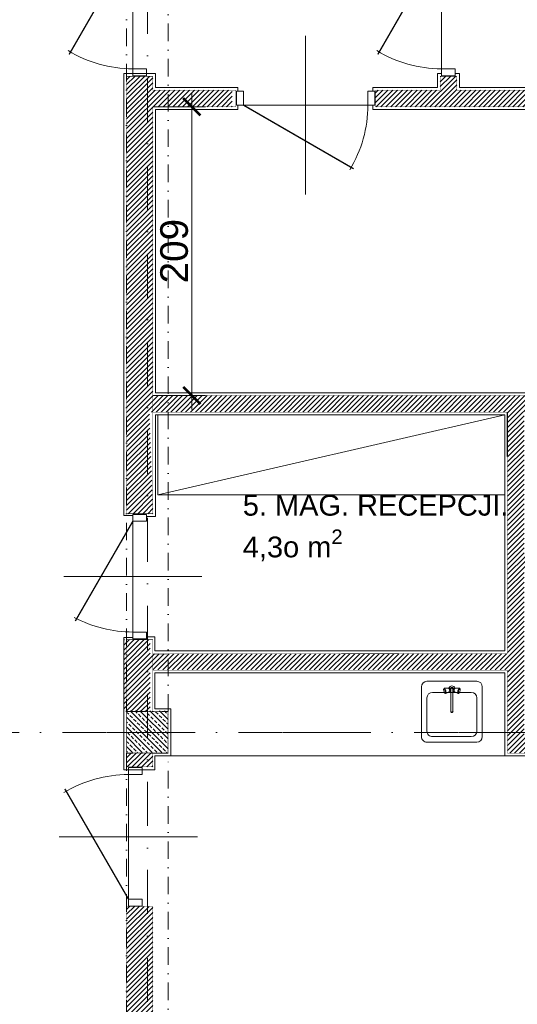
# Model space of a CAD drawing. Extents: x 4615668 to 9294084, y 5331114 to 10688993.
# Tile 19 of 181: x 4651995 to 4652355, y 5335436 to 5336147. Entities that reach past the tile are written whole.
import ezdxf

# ---------------------------------------------------------------- set-up
doc = ezdxf.new("R2010")
doc.units = 0
doc.header["$MEASUREMENT"] = 0
doc.linetypes.add('DASHDOT', pattern=[25.4, 12.7, -6.35, 0, -6.35])
for name, color, linetype in [('DIM', 7, 'Continuous'), ('sciany', 1, 'Continuous'), ('STOLARKA', 4, 'Continuous')]:
    doc.layers.add(name, color=color, linetype=linetype)
for name, color, linetype, lineweight in [('hatch', 253, 'Continuous', 0), ('Osie', 175, 'DASHDOT', 9), ('sciany - mur', 1, 'Continuous', 30), ('tynk', 252, 'Continuous', 5), ('WYPOSAŻENIE', 223, 'Continuous', 9)]:
    doc.layers.add(name, color=color, linetype=linetype, lineweight=lineweight)
doc.styles.add('Arial Narrow 20', font='arial.ttf', dxfattribs={"height": 20})
doc.styles.add('ARIAL_WYM50', font='arial.ttf', dxfattribs={"height": 15})
doc.dimstyles.new('1do100 ok', dxfattribs={"dimscale": 0.5, "dimtxt": 12, "dimasz": 25, "dimexe": 20, "dimexo": 0, "dimgap": 5, "dimtad": 1, "dimdec": 0, "dimzin": 9, "dimtxsty": 'Arial Narrow 20', "dimblk": 'ARCHTICK', "dimcen": 3, "dimdle": 20, "dimclrd": 256, "dimclre": 256, "dimclrt": 256, "dimadec": 0, "dimazin": 2, "dimtfac": 1, "dimtdec": 0, "dimtix": 1, "dimtmove": 2, "dimatfit": 3, "dimldrblk": 'NONE', "dimfxl": 0, "dimtvp": 1, "dimtolj": 1, "dimtzin": 0, "dimlwd": 5, "dimlwe": 5, "dimarcsym": 0})
pattern_1 = [(45, (13537.8041, -10341.5546), (-1.767766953, 1.767766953), [])]

# ---------------------------------------------------------------- blocks, each defined once
blk = doc.blocks.new('G$C61CBF25F')
at = {"layer": 'Osie', "lineweight": 0, "ltscale": 2.5}
for p, q in [((855, 0), (855, 1880)), ((1525, 640), (-5, 640))]:
    blk.add_line(p, q, dxfattribs=at)
blk = doc.blocks.new('G$C8361AC1F')
at = {"layer": 'STOLARKA', "color": 252, "linetype": 'Continuous', "lineweight": 0}
for p, q in [((50, 100), (50, 0)), ((5, 50), (95, 50))]:
    blk.add_line(p, q, dxfattribs=at)
at = {"layer": 'STOLARKA', "color": 252, "linetype": 'Continuous', "lineweight": 0, "const_width": 1}
blk.add_lwpolyline([(95, 50), (15.33, 96)], dxfattribs=at)
at = {"layer": 'STOLARKA', "color": 252, "linetype": 'Continuous', "lineweight": 0}
for points in [[(5, 40), (5, 50), (0, 50), (0, 40)], [(95, 40), (95, 50), (100, 50), (100, 40)]]:
    blk.add_lwpolyline(points, close=True, dxfattribs=at)
blk.add_arc((95, 50), 90, 148.72666, 180, dxfattribs=at)
blk = doc.blocks.new('SINK_1BOWL_65_10')
at = {"color": 0, "linetype": 'Continuous'}
for p, q in [((50, 55), (5, 55)), ((0, 50), (0, 5)), ((45, 45), (10, 45)), ((20.02, 47.67), (20.01, 47.21)), ((20.01, 47.21), (20.07, 46.65)), ((20.12, 47.99), (20.02, 47.67)), ((20.07, 46.65), (20.2, 46.04)), ((20.41, 48.56), (20.12, 47.99)), ((20.28, 48.13), (20.12, 47.99)), ((20.2, 46.04), (20.39, 45.45)), ((20.49, 48.09), (20.28, 48.13)), ((20.39, 45.45), (20.62, 44.94)), ((20.61, 48.74), (20.41, 48.56)), ((20.73, 47.86), (20.49, 48.09)), ((24.54, 48.76), (20.61, 48.74)), ((20.87, 48.68), (20.61, 48.74)), ((20.62, 44.94), (20.86, 44.55)), ((20.97, 47.47), (20.73, 47.86)), ((20.86, 44.55), (21.1, 44.32)), ((21.17, 48.4), (20.87, 48.68)), ((21.2, 46.95), (20.97, 47.47)), ((21.48, 47.91), (21.17, 48.4)), ((21.39, 46.36), (21.2, 46.95)), ((21.52, 45.76), (21.39, 46.36)), ((21.47, 44.42), (21.56, 44.73)), ((21.76, 47.26), (21.48, 47.91)), ((21.58, 45.2), (21.52, 45.76)), ((21.56, 44.73), (21.58, 45.2)), ((22, 46.53), (21.76, 47.26)), ((25.32, 45.86), (21.9, 43.91)), ((22.16, 45.77), (22, 46.53)), ((22.1, 44.09), (22.22, 44.49)), ((22.24, 45.07), (22.16, 45.77)), ((22.22, 44.49), (22.24, 45.07)), ((24.7, 48.73), (24.54, 48.76)), ((24.88, 48.55), (24.7, 48.73)), ((24.84, 48.87), (24.8, 48.63)), ((25.23, 49.65), (24.84, 48.87)), ((25.63, 48.74), (24.88, 48.54)), ((25.06, 48.26), (24.88, 48.55)), ((25.23, 47.87), (25.06, 48.26)), ((25.85, 50.27), (25.23, 49.65)), ((25.38, 47.43), (25.23, 47.87)), ((25.32, 45.86), (25.44, 45.97)), ((25.47, 46.98), (25.38, 47.43)), ((25.44, 45.97), (25.51, 46.21)), ((25.52, 46.56), (25.47, 46.98)), ((25.48, 46.11), (25.85, 45.73)), ((25.51, 46.21), (25.52, 46.56)), ((26.25, 46.42), (25.51, 46.22)), ((26.63, 50.66), (25.85, 50.27)), ((25.85, 45.73), (26.63, 45.34)), ((26.29, 48.88), (26, 48)), ((26, 48), (26.29, 47.12)), ((27.04, 49.43), (26.29, 48.88)), ((26.29, 47.12), (26.65, 46.85)), ((26.69, 48.59), (26.5, 48)), ((26.5, 48), (26.65, 47.54)), ((27.5, 50.8), (26.63, 50.66)), ((26.63, 45.34), (26.65, 45.33)), ((26.81, 48.5), (26.65, 48)), ((26.65, 48), (26.65, 27.99)), ((27.19, 48.95), (26.69, 48.59)), ((27.24, 48.81), (26.81, 48.5)), ((27.96, 49.43), (27.04, 49.43)), ((27.81, 48.95), (27.19, 48.95)), ((27.76, 48.81), (27.24, 48.81)), ((28.37, 50.66), (27.5, 50.8)), ((28.19, 48.5), (27.76, 48.81)), ((28.31, 48.59), (27.81, 48.95)), ((28.71, 48.88), (27.96, 49.43)), ((28.35, 48), (28.19, 48.5)), ((28.5, 48), (28.31, 48.59)), ((28.35, 47.54), (28.5, 48)), ((28.35, 48), (28.35, 27.99)), ((28.35, 46.85), (28.71, 47.12)), ((28.35, 45.33), (28.37, 45.34)), ((29.15, 50.27), (28.37, 50.66)), ((28.37, 45.34), (29.15, 45.73)), ((29, 48), (28.71, 48.88)), ((28.71, 47.12), (29, 48)), ((28.75, 46.42), (29.49, 46.22)), ((29.77, 49.65), (29.15, 50.27)), ((29.15, 45.73), (29.52, 46.11)), ((29.37, 48.74), (30.12, 48.54)), ((29.53, 46.98), (29.48, 46.56)), ((29.48, 46.56), (29.49, 46.21)), ((29.49, 46.21), (29.56, 45.97)), ((29.62, 47.43), (29.53, 46.98)), ((29.56, 45.97), (29.68, 45.86)), ((29.77, 47.87), (29.62, 47.43)), ((29.68, 45.86), (33.1, 43.91)), ((30.16, 48.87), (29.77, 49.65)), ((29.94, 48.26), (29.77, 47.87)), ((30.12, 48.55), (29.94, 48.26)), ((30.3, 48.73), (30.12, 48.55)), ((30.2, 48.63), (30.16, 48.87)), ((30.46, 48.76), (30.3, 48.73)), ((30.46, 48.76), (34.39, 48.74)), ((32.84, 45.77), (32.76, 45.07)), ((32.76, 45.07), (32.78, 44.49)), ((32.78, 44.49), (32.9, 44.09)), ((33, 46.53), (32.84, 45.77)), ((33.24, 47.26), (33, 46.53)), ((33.52, 47.91), (33.24, 47.26)), ((33.48, 45.76), (33.42, 45.2)), ((33.42, 45.2), (33.44, 44.73)), ((33.44, 44.73), (33.53, 44.42)), ((33.61, 46.36), (33.48, 45.76)), ((33.83, 48.4), (33.52, 47.91)), ((33.8, 46.95), (33.61, 46.36)), ((34.03, 47.47), (33.8, 46.95)), ((34.13, 48.68), (33.83, 48.4)), ((33.9, 44.32), (34.14, 44.55)), ((34.27, 47.86), (34.03, 47.47)), ((34.39, 48.74), (34.13, 48.68)), ((34.14, 44.55), (34.38, 44.94)), ((34.51, 48.09), (34.27, 47.86)), ((34.38, 44.94), (34.61, 45.45)), ((34.59, 48.56), (34.39, 48.74)), ((34.72, 48.13), (34.51, 48.09)), ((34.59, 48.56), (34.88, 47.99)), ((34.61, 45.45), (34.8, 46.04)), ((34.88, 47.99), (34.72, 48.13)), ((34.8, 46.04), (34.93, 46.65)), ((34.98, 47.67), (34.88, 47.99)), ((34.93, 46.65), (34.99, 47.21)), ((34.99, 47.21), (34.98, 47.67)), ((55, 5), (55, 50)), ((5, 40), (5, 10)), ((21.1, 44.32), (21.31, 44.27)), ((21.64, 43.97), (21.1, 44.32)), ((21.31, 44.27), (21.47, 44.42)), ((21.64, 43.97), (21.9, 43.91)), ((21.9, 43.91), (22.1, 44.09)), ((32.9, 44.09), (33.1, 43.91)), ((33.1, 43.91), (33.36, 43.97)), ((33.36, 43.97), (33.9, 44.32)), ((33.53, 44.42), (33.69, 44.27)), ((33.69, 44.27), (33.9, 44.32)), ((50, 10), (50, 40)), ((26.45, 27.99), (26.65, 28.56)), ((26.65, 27.42), (26.45, 27.99)), ((26.81, 27.53), (26.65, 27.99)), ((27.18, 27.06), (26.65, 27.42)), ((26.65, 27.42), (26.81, 26.98)), ((27.24, 27.24), (26.81, 27.53)), ((27.24, 26.69), (26.81, 26.98)), ((27.82, 27.06), (27.18, 27.06)), ((27.76, 27.24), (27.24, 27.24)), ((27.76, 26.69), (27.24, 26.69)), ((28.19, 27.53), (27.76, 27.24)), ((28.19, 26.98), (27.76, 26.69)), ((28.35, 27.42), (27.82, 27.06)), ((28.35, 27.99), (28.19, 27.53)), ((28.35, 27.42), (28.19, 26.98)), ((28.35, 28.56), (28.55, 27.99)), ((28.55, 27.99), (28.35, 27.42)), ((5, 0), (50, 0)), ((5, 0), (5, 0)), ((10, 5), (45, 5)), ((10, 5), (10, 5))]:
    blk.add_line(p, q, dxfattribs=at)
for centre, start, end in [((5, 50), 90, 180), ((50, 50), 0, 90), ((10, 40), 90, 180), ((45, 40), 0, 90), ((10, 10), 180, 270), ((45, 10), 270, 0), ((5, 5), 180, 270), ((50, 5), 270, 0)]:
    blk.add_arc(centre, 5, start, end, dxfattribs=at)
blk = doc.blocks.new('G$CF45FC2ED')
at = {"layer": 'STOLARKA', "color": 252, "linetype": 'Continuous', "lineweight": 0}
for p, q in [((45, 100), (45, 0)), ((85, 50), (5, 50))]:
    blk.add_line(p, q, dxfattribs=at)
at = {"layer": 'STOLARKA', "color": 252, "linetype": 'Continuous', "lineweight": 0, "const_width": 1}
blk.add_lwpolyline([(5, 50), (77.06, 91.6)], dxfattribs=at)
at = {"layer": 'STOLARKA', "color": 252, "linetype": 'Continuous', "lineweight": 0}
for points in [[(5, 40), (5, 50), (0, 50), (0, 40)], [(85, 40), (85, 50), (90, 50), (90, 40)]]:
    blk.add_lwpolyline(points, close=True, dxfattribs=at)
blk.add_arc((-5, 50), 90, 0, 28.08979, dxfattribs=at)
blk = doc.blocks.new('_ArchTick')
at = {"color": 0, "linetype": 'ByBlock', "const_width": 0.15}
blk.add_lwpolyline([(-0.5, -0.5), (0.5, 0.5)], dxfattribs=at)
blk = doc.blocks.new('*D3099')
at = {"layer": 'Defpoints', "color": 0}
for p in [(4652090.99, 5336084.42), (4652119.15, 5336084.42), (4652090.99, 5335875.81)]:
    blk.add_point(p, dxfattribs=at)
at = {"layer": 'DIM', "lineweight": 5, "ltscale": 40}
for p, q in [((4652119.15, 5335865.81), (4652119.15, 5336094.42)), ((4652090.99, 5336084.42), (4652129.15, 5336084.42)), ((4652090.99, 5335875.81), (4652129.15, 5335875.81))]:
    blk.add_line(p, q, dxfattribs=at)
at = {"layer": 'DIM', "linetype": 'ByBlock', "lineweight": 5, "xscale": 12.5, "yscale": 12.5, "zscale": 12.5}
for p, rotation in [((4652119.15, 5336084.42), 90), ((4652119.15, 5335875.81), 270)]:
    blk.add_blockref('_ArchTick', p, dxfattribs=dict(at, rotation=rotation))
at = {"layer": 'DIM', "lineweight": 0, "ltscale": 40, "insert": (4652106.44, 5335980.11), "char_height": 20, "attachment_point": 5, "rotation": 90, "style": 'Arial Narrow 20'}
blk.add_mtext('\\A1;209', dxfattribs=at)
blk = doc.blocks.new('_None')

msp = doc.modelspace()

# ---------------------------------------------------------------- hatches: boundary and pattern name
at = {"layer": 'hatch', "lineweight": 0, "ltscale": 40, "transparency": 33554687}
h = msp.add_hatch(dxfattribs=at)
h.set_pattern_fill('ANSI31', color=256, scale=20)
h.set_pattern_definition([(45, (13535.8041, -10341.5546), (-1.767766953, 1.767766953), [])])
h.paths.add_polyline_path([(4652671.992, 5335617.507), (4652671.992, 5335597.757), (4652641.992, 5335597.666), (4652641.992, 5335617.416)])
h.paths.add_polyline_path([(4652641.992, 5335647.416), (4652641.992, 5335749.547), (4652604.389, 5335749.547), (4652604.389, 5335759.547), (4652641.992, 5335759.547), (4652641.992, 5335863.547), (4652506.992, 5335863.547), (4652506.992, 5335759.68), (4652513.389, 5335759.547), (4652513.389, 5335749.547), (4652507.117, 5335749.547), (4652506.992, 5335629.416), (4652513.389, 5335629.416), (4652513.389, 5335617.416), (4652488.594, 5335617.438), (4652488.594, 5335629.416), (4652494.492, 5335629.416), (4652494.492, 5335749.547), (4652488.594, 5335749.761), (4652488.594, 5335759.547), (4652494.492, 5335759.547), (4652494.492, 5335863.547), (4652359.492, 5335863.547), (4652359.492, 5335759.547), (4652396.594, 5335759.547), (4652396.594, 5335749.547), (4652359.492, 5335749.547), (4652359.492, 5335629.416), (4652387.594, 5335629.416), (4652387.594, 5335617.416), (4652347.492, 5335617.416), (4652347.502, 5335677.54), (4652089.002, 5335677.54), (4652088.992, 5335647.416), (4652069.992, 5335647.416), (4652069.992, 5335699.416), (4652088.992, 5335699.416), (4652088.992, 5335689.237), (4652347.492, 5335689.237), (4652347.492, 5335863.807), (4652088.415, 5335863.807), (4652090.992, 5335790.416), (4652071.992, 5335790.416), (4652071.992, 5336106.368), (4652090.992, 5336106.416), (4652090.992, 5336096.416), (4652148.415, 5336096.416), (4652148.415, 5336084.416), (4652090.992, 5336084.416), (4652090.992, 5335875.807), (4652641.992, 5335875.807), (4652642.064, 5335980.768), (4652671.992, 5335980.77), (4652671.992, 5335647.625)])
h = msp.add_hatch(dxfattribs=at)
h.set_pattern_fill('ANSI31', color=256, scale=20)
h.set_pattern_definition(pattern_1)
h.paths.add_polyline_path([(4652310.83, 5336096.416), (4652310.83, 5336106.416), (4652298.83, 5336106.416), (4652298.83, 5336096.416), (4652251.992, 5336096.416), (4652251.992, 5336084.416), (4652641.992, 5336084.416), (4652641.992, 5336096.416), (4652310.83, 5336096.416)], is_closed=False)
h = msp.add_hatch(dxfattribs=at)
h.set_pattern_fill('ANSI33', color=256, scale=20, angle=90)
h.set_pattern_definition([(135, (12967.804, -11481.0017), (-3.535533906, -3.535533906), []), (135, (12967.804, -11477.466), (-3.535533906, -3.535533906), [2.5, -1.25])])
h.paths.add_polyline_path([(4652071.992, 5335617.969), (4652101.992, 5335617.969), (4652101.992, 5335647.969), (4652071.992, 5335647.969)])
h = msp.add_hatch(dxfattribs=at)
h.set_pattern_fill('ANSI31', color=256, scale=20)
h.set_pattern_definition([(45, (13537.881, -10341.5546), (-1.767766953, 1.767766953), [])])
h.paths.add_polyline_path([(4652086.992, 5335607.416), (4652086.992, 5335617.416), (4652071.992, 5335617.416), (4652071.992, 5335607.416)])
h.paths.add_polyline_path([(4652090.992, 5335617.416), (4652086.992, 5335617.416), (4652086.992, 5335607.416), (4652090.992, 5335607.416), (4652090.992, 5335617.416)], is_closed=False)
h = msp.add_hatch(dxfattribs=at)
h.set_pattern_fill('ANSI31', color=256, scale=20)
h.set_pattern_definition(pattern_1)
h.paths.add_polyline_path([(4652084.492, 5335506.57), (4652071.992, 5335506.57), (4652071.992, 5335107.416), (4652084.492, 5335107.416), (4652084.492, 5335506.57)], is_closed=False)
h.paths.add_polyline_path([(4652090.992, 5335506.57), (4652084.492, 5335506.57), (4652084.492, 5335107.416), (4652090.992, 5335107.416), (4652090.992, 5335506.57)], is_closed=False)

# ---------------------------------------------------------------- linework, layer by layer
at = {"lineweight": 0, "ltscale": 40}
msp.add_line((4652201.492, 5336135.641), (4652201.492, 5336020.946), dxfattribs=at)
at = {"linetype": 'DASHDOT', "lineweight": 0}
for points in [[(4652071.992, 5335647.416), (4652101.992, 5335647.416), (4652101.992, 5336217.416), (4652071.992, 5336217.416)], [(4652071.992, 5335107.416), (4652101.992, 5335107.416), (4652101.992, 5335617.416), (4652071.992, 5335617.416)]]:
    msp.add_lwpolyline(points, close=True, dxfattribs=at)
at = {"layer": 'Osie', "lineweight": 0, "ltscale": 5}
msp.add_line((4652756.992, 5335632.416), (4651436.838, 5335632.416), dxfattribs=at)
at = {"layer": 'sciany', "ltscale": 40}
msp.add_line((4652347.492, 5335831.677), (4652347.492, 5335863.807), dxfattribs=at)
msp.add_lwpolyline([(4652090.992, 5335689.045, 0.3, 0.3, 0), (4652347.492, 5335689.416, 0.3, 0.3, 0), (4652347.492, 5335863.807, 0.3, 0.3, 0), (4652090.992, 5335863.807, 0.3, 0.3, 0), (4652090.992, 5335790.416, 0.3, 0.3, 0), (4652071.992, 5335790.416, 0.3, 0.3, 0), (4652071.992, 5336106.416, 0.3, 0.3, 0), (4652090.992, 5336106.416, 0.3, 0.3, 0), (4652090.992, 5336096.416, 0.3, 0.3, 0), (4652150.992, 5336096.416, 0.3, 0.3, 0), (4652150.992, 5336084.416, 0.3, 0.3, 0), (4652090.992, 5336084.416, 0.3, 0.3, 0), (4652090.992, 5335790.347, 0.3, 0, 0)], format="xyseb", dxfattribs=at)
at = {"layer": 'sciany', "ltscale": 40, "const_width": 0.3}
for points in [[(4652641.992, 5336096.416), (4652310.83, 5336096.416), (4652310.83, 5336106.416), (4652298.83, 5336106.416), (4652298.83, 5336096.416), (4652251.992, 5336096.416), (4652251.992, 5336084.416), (4652641.992, 5336084.416)], [(4652671.992, 5335980.77), (4652642.064, 5335980.77), (4652641.992, 5335875.807), (4652090.992, 5335875.807), (4652090.992, 5336084.416)], [(4652090.992, 5335699.416), (4652071.992, 5335699.416), (4652071.992, 5335647.416), (4652090.992, 5335647.416), (4652090.992, 5335699.416)], [(4652090.992, 5335677.416), (4652347.492, 5335677.416), (4652347.492, 5335617.416), (4652387.594, 5335617.416)], [(4652090.992, 5335617.416), (4652090.992, 5335607.416), (4652071.992, 5335607.416), (4652071.992, 5335617.416)]]:
    msp.add_lwpolyline(points, dxfattribs=at)
at = {"layer": 'sciany', "ltscale": 40}
for points, const_width in [([(4652071.992, 5335617.416), (4652101.992, 5335617.416), (4652101.992, 5335647.416), (4652071.992, 5335647.416)], 0.5), ([(4652071.992, 5335107.416), (4652090.992, 5335107.416), (4652090.992, 5335506.57), (4652071.992, 5335506.57)], 0.3)]:
    msp.add_lwpolyline(points, close=True, dxfattribs=dict(at, const_width=const_width))
at = {"layer": 'tynk', "lineweight": 0, "ltscale": 40}
for points in [[(4652086.415, 5336108.416), (4652069.992, 5336108.416), (4652069.992, 5335789.005), (4652076.492, 5335789.005)], [(4652152.415, 5336098.416), (4652092.992, 5336098.416), (4652092.992, 5336108.416), (4652086.415, 5336108.416)], [(4652299.66, 5336108.416), (4652296.83, 5336108.416), (4652296.83, 5336098.416), (4652249.992, 5336098.416)], [(4652665.992, 5336109.666), (4652639.992, 5336109.666), (4652639.992, 5336098.416), (4652312.83, 5336098.416), (4652312.83, 5336108.416), (4652309.66, 5336108.416)], [(4652152.415, 5336098.416), (4652152.415, 5336095.641)], [(4652249.992, 5336098.416), (4652249.992, 5336095.641)], [(4652152.415, 5336085.641), (4652152.415, 5336082.416), (4652092.992, 5336082.416), (4652092.992, 5335877.807), (4652639.992, 5335877.807), (4652639.992, 5335982.77), (4652665.992, 5335982.77)], [(4652249.992, 5336085.641), (4652249.992, 5336082.416), (4652639.992, 5336082.416), (4652639.992, 5336068.742), (4652666.015, 5336068.742)], [(4652086.492, 5335701.416), (4652092.415, 5335701.416), (4652092.415, 5335691.416), (4652345.492, 5335691.416), (4652345.492, 5335861.807), (4652092.992, 5335861.807), (4652092.992, 5335788.416), (4652086.492, 5335788.416)], [(4652389.594, 5335618.245), (4652389.594, 5335615.416), (4652345.492, 5335615.416), (4652345.492, 5335675.416), (4652092.415, 5335675.416), (4652092.415, 5335649.416), (4652103.915, 5335649.416), (4652103.915, 5335615.416), (4652092.415, 5335615.416), (4652092.415, 5335605.416), (4652069.992, 5335605.416), (4652069.992, 5335700.916), (4652076.492, 5335700.916)]]:
    msp.add_lwpolyline(points, dxfattribs=at)
at = {"layer": 'WYPOSAŻENIE', "lineweight": 0, "ltscale": 40}
for p, q in [((4652094.481, 5335803.997), (4652345.492, 5335861.807)), ((4652345.492, 5335615.416), (4652103.915, 5335615.416))]:
    msp.add_line(p, q, dxfattribs=at)
msp.add_lwpolyline([(4652094.481, 5335861.807), (4652345.492, 5335861.807), (4652345.492, 5335803.997), (4652094.481, 5335803.997)], close=True, dxfattribs=at)

# ---------------------------------------------------------------- block references
at = {"lineweight": 0, "ltscale": 40}
msp.add_blockref('G$C61CBF25F', (4651231.992, 5334992.416), dxfattribs=at)
at = {"layer": 'sciany - mur', "color": 251, "lineweight": 0, "ltscale": 40}
for p, rotation in [((4652126.415, 5336106.916), 90.00000000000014), ((4652349.66, 5336106.916), 89.9999999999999), ((4652251.492, 5336135.641), 180.0000000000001)]:
    msp.add_blockref('G$C8361AC1F', p, dxfattribs=dict(at, rotation=rotation))
at = {"layer": 'sciany - mur', "color": 251, "lineweight": 0, "ltscale": 40, "xscale": -1}
for name, p, rotation in [('G$CF45FC2ED', (4652126.492, 5335789.916), 89.9999999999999), ('G$C8361AC1F', (4652123.325, 5335606.916), 89.99999999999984)]:
    msp.add_blockref(name, p, dxfattribs=dict(at, rotation=rotation))
at = {"layer": 'WYPOSAŻENIE', "ltscale": 40, "xscale": 0.8, "yscale": 0.8, "zscale": 0.8, "rotation": 359.9999999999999}
msp.add_blockref('SINK_1BOWL_65_10', (4652285.247, 5335625.305), dxfattribs=at)

# ---------------------------------------------------------------- texts
at = {"layer": 'sciany', "color": 251, "ltscale": 40, "insert": (4652156.027, 5335803.997), "char_height": 15, "width": 234.09146, "attachment_point": 1, "style": 'ARIAL_WYM50'}
msp.add_mtext('\\A1;{\\C0;5. MAG. RECEPCJI.\\P4,3o m{\\H0.7x;\\S2^ ;}}', dxfattribs=at)

# ---------------------------------------------------------------- dimensions: what is measured, and where the dimension line sits
at = {"layer": 'DIM', "lineweight": 0, "ltscale": 40}
dim = msp.add_linear_dim(base=(4652119.152, 5336084.416), p1=(4652090.992, 5335875.807), p2=(4652090.992, 5336084.416), angle=90, dimstyle='1do100 ok', dxfattribs=at)
dim.commit()
dim.dimension.update_dxf_attribs({"geometry": '*D3099', "text_midpoint": (4652106.44, 5335980.112)})

doc.saveas('drawing.dxf')
